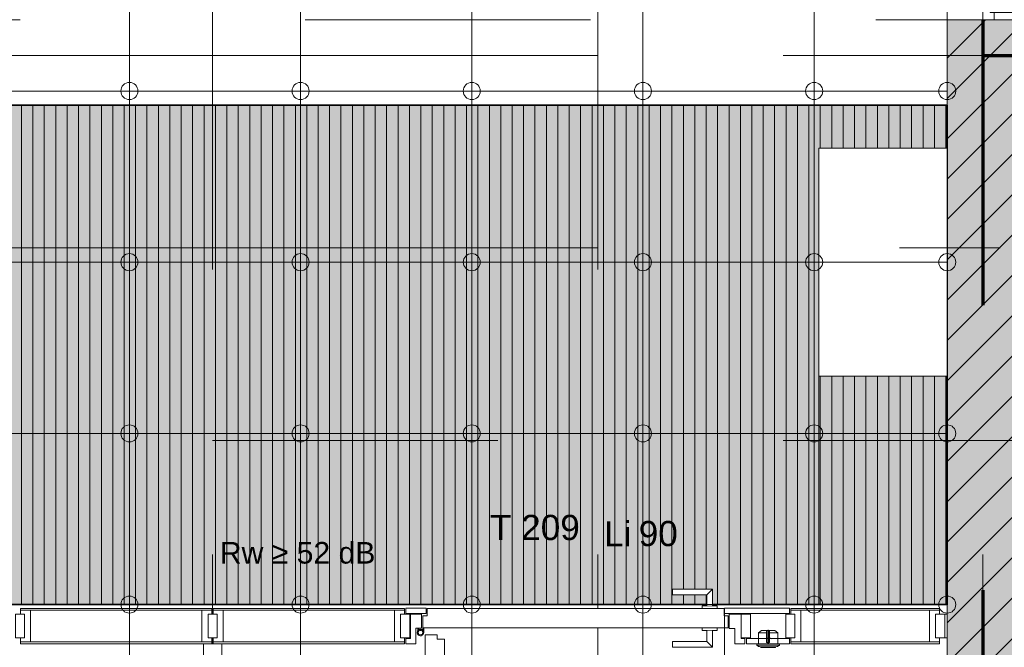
# Model space of a CAD drawing. Header units: metres. Extents: x -45 to 152, y -127 to 99.
# Tile 130 of 256: x -26.33 to -22.88, y -18.27 to -16.07. Entities that reach past the tile are written whole.
import ezdxf
from ezdxf.enums import TextEntityAlignment as Align

# ---------------------------------------------------------------- set-up
doc = ezdxf.new("R2010")
doc.units = ezdxf.units.M
for name, pattern in [('Achsen 01', [5.291531, 3.175, -1.058062, 0.352704, -0.705764]), ('gestrichelt - 01', [2, 1, -1]), ('ISO-07 Punktiert', [0.889, 0.127, -0.762]), ('Raster 01', [2, 1, -1]), ('VW-01 Strichlinie kurz', [2, 1, -1])]:
    doc.linetypes.add(name, pattern=pattern)
for name, color, linetype, lineweight, true_color in [('013_Beton und Stahlbetonarbeiten-000 Sichtbeton-341 tragende In', 5, 'Continuous', 5, 0x0000ff), ('031_Metallbauarbeiten-350 Lamellendecke DS', 7, 'Continuous', 35, 0x666666), ('ACTES-Einrichtung Aufsicht.', 7, 'Continuous', 9, 0xa6a6a6), ('AV1-Achsen', 1, 'Achsen 01', 18, 0xff0000), ('AV1-Raster', 7, 'Raster 01', 9, 0xa6a6a6), ('AV1-Stempel-Türnummern', 7, 'Continuous', 100, 0x02abea)]:
    doc.layers.add(name, color=color, linetype=linetype, lineweight=lineweight, true_color=true_color)
for name, color, linetype, lineweight in [('013_Beton und Stahlbetonarbeiten-000 Unterzüge', 7, 'ISO-07 Punktiert', 13), ('013_Beton und Stahlbetonarbeiten-340 Innenwände', 7, 'Continuous', 18), ('027_Tischlerarbeiten-340 Innentüren', 7, 'Continuous', 9), ('031_Metallbauarbeiten-340 Innentüren _ Elemente', 7, 'Continuous', 9), ('036_Bodenbelagarbeiten-350 Doppelbodenelement', 7, 'Continuous', 9), ('039_Trockenbauarbeiten-alllg.', 7, 'Continuous', 9), ('_1.35m (3D)', 7, 'Continuous', 9), ('_GRU (2D)', 7, 'Continuous', 9), ('_OG 2 (2D)', 7, 'Continuous', 9), ('_OG 2 - DS (2D)', 7, 'Continuous', 9), ('AV1-Akustikvorgaben-Trennwände', 7, 'Continuous', 5), ('AV1-Brandschutzkonzept-Brandschutzkonzept', 7, 'Continuous', 5), ('AV1-Schnitt Achsen', 7, 'Achsen 01', 18), ('Keine', 7, 'Continuous', 9)]:
    doc.layers.add(name, color=color, linetype=linetype, lineweight=lineweight)
doc.styles.add('Arial', font='arial.ttf')

# ---------------------------------------------------------------- blocks, each defined once
blk = doc.blocks.new('Group-2')
at = {"layer": 'AV1-Raster'}
for p, q in [((-25.65, -22.95), (-25.65, 1.35)), ((-24.3, -22.95), (-24.3, 1.35)), ((-22.95, -22.95), (-22.95, 1.35)), ((1.35, -16.2), (-40.5, -16.2)), ((1.35, -17.55), (-40.5, -17.55))]:
    blk.add_line(p, q, dxfattribs=at)
blk = doc.blocks.new('1.35m (3D)')
at = {"layer": 'AV1-Raster', "color": 7}
blk.add_blockref('Group-2', (0, 0), dxfattribs=at)
blk = doc.blocks.new('OG 2 - DS (2D)')
at = {"layer": '031_Metallbauarbeiten-350 Lamellendecke DS', "linetype": 'Continuous', "lineweight": 0, "transparency": 33554508}
for color in [254, 190]:
    blk.add_hatch(color=color, dxfattribs=at).paths.add_polyline_path([(-39.025, -16.375), (-23.075, -16.375), (-23.075, -18.125), (-39.025, -18.125)])
at = {"layer": '031_Metallbauarbeiten-350 Lamellendecke DS', "linetype": 'Continuous', "lineweight": 9, "transparency": 33554508}
h = blk.add_hatch(dxfattribs=at)
h.set_pattern_fill('Lamellendecke', color=252, style=0, pattern_type=2)
h.set_pattern_definition([(90, (0, 0), (0.04, 0), [])])
h.paths.add_polyline_path([(-39.025, -16.375), (-23.075, -16.375), (-23.075, -18.125), (-39.025, -18.125)])
at = {"layer": '031_Metallbauarbeiten-350 Lamellendecke DS', "flags": 128}
blk.add_lwpolyline([(-39.025, -16.375), (-23.075, -16.375), (-23.075, -18.125), (-39.025, -18.125)], close=True, dxfattribs=at)
at = {"layer": '031_Metallbauarbeiten-350 Lamellendecke DS', "color": 251, "linetype": 'Continuous', "lineweight": 35, "transparency": 33554687, "flags": 128}
blk.add_lwpolyline([(-39.025, -16.375), (-23.075, -16.375), (-23.075, -18.125), (-39.025, -18.125)], close=True, dxfattribs=at)
blk = doc.blocks.new('Group-101')
at = {"layer": 'ACTES-Einrichtung Aufsicht.'}
blk.add_line((-23.075, -18.125), (-23.525, -18.125), dxfattribs=at)
at = {"color": 255, "transparency": 33554559}
blk.add_wipeout([(-23.525, -16.525), (-23.075, -16.525), (-23.075, -17.325), (-23.525, -17.325)], dxfattribs=at).dxf.layer = 'ACTES-Einrichtung Aufsicht.'
at = {"layer": 'ACTES-Einrichtung Aufsicht.'}
for p, q in [((-23.525, -17.325), (-23.525, -16.525)), ((-23.075, -16.525), (-23.075, -17.325)), ((-23.525, -18.125), (-23.525, -17.325)), ((-23.525, -17.325), (-23.075, -17.325)), ((-23.075, -17.325), (-23.075, -18.125))]:
    blk.add_line(p, q, dxfattribs=at)
at = {"layer": 'ACTES-Einrichtung Aufsicht.', "flags": 128}
blk.add_lwpolyline([(-23.525, -16.525), (-23.075, -16.525), (-23.075, -17.325), (-23.525, -17.325)], close=True, dxfattribs=at)
blk = doc.blocks.new('Türnummer 2 - Innentür')
at = {"layer": '031_Metallbauarbeiten-340 Innentüren _ Elemente', "char_height": 0.08826, "attachment_point": 8, "line_spacing_factor": 0.965511, "style": 'Arial'}
for s, insert in [('Li', (0, -0.0671)), ('90', (0.1423, -0.0671))]:
    blk.add_mtext(s, dxfattribs=dict(at, insert=insert))
at = {"layer": '031_Metallbauarbeiten-340 Innentüren _ Elemente', "style": 'Arial'}
blk.add_attdef('Türnummer', text='', height=0.0883, dxfattribs=at).set_placement((-0.2903, -0.071), align=Align.BOTTOM_CENTER)
at = {"layer": '031_Metallbauarbeiten-340 Innentüren _ Elemente', "color": 7, "transparency": 33554687, "style": 'Arial'}
blk.add_attdef('Schallschutzklasse', text='', height=0.0883, dxfattribs=at).set_placement((-0.1763, -0.2296), align=Align.BOTTOM_CENTER)
at = {"layer": 'Keine', "color": 0, "flags": 1}
for tag, p in [('Lichte_Breite', (-0.4481, -0.3885)), ('Panikfunktion', (-0.4481, -0.5473)), ('AT-Nr.', (-0.4481, -0.7062))]:
    blk.add_attdef(tag, p, '', height=0.0883, dxfattribs=at)
blk = doc.blocks.new('Group-666')
at = {"layer": '027_Tischlerarbeiten-340 Innentüren', "color": 7, "lineweight": 13}
for p, q in [((-24.9305, -18.2118), (-24.9323, -18.2208)), ((-24.9271, -18.2125), (-24.9273, -18.2135)), ((-24.9135, -18.2148), (-24.9159, -18.2174)), ((-24.9135, -18.2085), (-24.91, -18.2085)), ((-24.9135, -18.2118), (-24.91, -18.2118)), ((-24.91, -18.223), (-24.91, -18.2065))]:
    blk.add_line(p, q, dxfattribs=at)
at = {"color": 255, "lineweight": 13}
blk.add_wipeout([(-24.91, -18.223), (-24.9125, -18.2301), (-24.919, -18.234), (-24.9265, -18.233), (-24.9316, -18.2274), (-24.9321, -18.2199), (-24.9277, -18.2138), (-24.9204, -18.2118), (-24.9135, -18.2148), (-24.9213, -18.223)], dxfattribs=at).dxf.layer = '027_Tischlerarbeiten-340 Innentüren'
at = {"layer": '027_Tischlerarbeiten-340 Innentüren', "color": 7, "lineweight": 13}
blk.add_arc((-24.9213, -18.223), 0.0113, 46.4578, 360, dxfattribs=at)
at = {"color": 255, "lineweight": 13}
blk.add_wipeout([(-24.929, -18.223), (-24.9267, -18.2175), (-24.9213, -18.2153), (-24.9158, -18.2175), (-24.9135, -18.223), (-24.9158, -18.2285), (-24.9213, -18.2308), (-24.9267, -18.2285)], dxfattribs=at).dxf.layer = '027_Tischlerarbeiten-340 Innentüren'
at = {"layer": '027_Tischlerarbeiten-340 Innentüren', "color": 7, "lineweight": 13}
blk.add_circle((-24.9213, -18.223), 0.00775, dxfattribs=at)
at = {"color": 255, "lineweight": 13}
blk.add_wipeout([(-24.9305, -18.2117), (-24.9305, -18.2117), (-24.9305, -18.2117), (-24.9305, -18.2117), (-24.9305, -18.2118), (-24.9305, -18.2118), (-24.9305, -18.2118), (-24.9305, -18.2118), (-24.9305, -18.2118), (-24.931, -18.2117)], dxfattribs=at).dxf.layer = '027_Tischlerarbeiten-340 Innentüren'
at = {"layer": '027_Tischlerarbeiten-340 Innentüren', "color": 7, "lineweight": 13}
blk.add_arc((-24.931, -18.2117), 0.0005, 348.8556, 0, dxfattribs=at)
at = {"color": 255, "lineweight": 13}
blk.add_wipeout([(-24.927, -18.2117), (-24.927, -18.2118), (-24.927, -18.2119), (-24.927, -18.212), (-24.927, -18.2121), (-24.927, -18.2122), (-24.927, -18.2123), (-24.9271, -18.2124), (-24.9271, -18.2125), (-24.931, -18.2117)], dxfattribs=at).dxf.layer = '027_Tischlerarbeiten-340 Innentüren'
at = {"layer": '027_Tischlerarbeiten-340 Innentüren', "color": 7, "lineweight": 13}
for p, q in [((-24.9305, -18.2085), (-24.9305, -18.2117)), ((-24.927, -18.2117), (-24.927, -18.2085)), ((-24.9135, -18.223), (-24.9135, -18.2065))]:
    blk.add_line(p, q, dxfattribs=at)
blk.add_arc((-24.931, -18.2117), 0.004, 348.8556, 0, dxfattribs=at)
blk = doc.blocks.new('Group-667')
at = {"color": 255, "lineweight": 13}
blk.add_wipeout([(-23.8432, -18.2065), (-23.8425, -18.2058), (-23.8425, -18.1652), (-23.8432, -18.1645), (-23.8575, -18.1645), (-23.8575, -18.1392), (-23.8582, -18.1385), (-24.8978, -18.1385), (-24.8985, -18.1392), (-24.8985, -18.1645), (-24.9128, -18.1645), (-24.9135, -18.1652), (-24.9135, -18.2058), (-24.9128, -18.2065)], dxfattribs=at).dxf.layer = '027_Tischlerarbeiten-340 Innentüren'
at = {"layer": '027_Tischlerarbeiten-340 Innentüren', "color": 7, "lineweight": 13, "flags": 128}
blk.add_lwpolyline([(-23.8432, -18.2065), (-23.8425, -18.2058), (-23.8425, -18.1652), (-23.8432, -18.1645), (-23.8575, -18.1645), (-23.8575, -18.1392), (-23.8582, -18.1385), (-24.8978, -18.1385), (-24.8985, -18.1392), (-24.8985, -18.1645), (-24.9128, -18.1645), (-24.9135, -18.1652), (-24.9135, -18.2058), (-24.9128, -18.2065)], close=True, dxfattribs=at)
blk = doc.blocks.new('Group-668')
at = {"color": 255, "linetype": 'Continuous', "lineweight": 13}
for points in [[(-23.881, -18.1385), (-23.934, -18.1385), (-23.934, -18.129), (-23.881, -18.129)], [(-23.881, -18.2065), (-23.934, -18.2065), (-23.934, -18.216), (-23.881, -18.216)]]:
    blk.add_wipeout(points, dxfattribs=at).dxf.layer = '027_Tischlerarbeiten-340 Innentüren'
at = {"layer": '027_Tischlerarbeiten-340 Innentüren', "color": 8, "linetype": 'Continuous', "lineweight": 13, "flags": 128}
for points in [[(-23.881, -18.1385), (-23.934, -18.1385), (-23.934, -18.129), (-23.881, -18.129)], [(-23.881, -18.2065), (-23.934, -18.2065), (-23.934, -18.216), (-23.881, -18.216)]]:
    blk.add_lwpolyline(points, close=True, dxfattribs=at)
at = {"color": 255, "linetype": 'Continuous', "lineweight": 13}
for points in [[(-23.9175, -18.1286), (-23.9175, -18.0905), (-24.0375, -18.0905), (-24.0375, -18.0705), (-23.8975, -18.0705), (-23.8975, -18.1286)], [(-23.9175, -18.2165), (-23.9175, -18.2545), (-24.0375, -18.2545), (-24.0375, -18.2745), (-23.8975, -18.2745), (-23.8975, -18.2165)]]:
    blk.add_wipeout(points, dxfattribs=at).dxf.layer = '027_Tischlerarbeiten-340 Innentüren'
at = {"layer": '027_Tischlerarbeiten-340 Innentüren', "color": 8, "linetype": 'Continuous', "lineweight": 13}
for p, q in [((-23.8975, -18.0705), (-23.9175, -18.0905)), ((-23.8975, -18.2745), (-23.9175, -18.2545))]:
    blk.add_line(p, q, dxfattribs=at)
at = {"layer": '027_Tischlerarbeiten-340 Innentüren', "color": 8, "linetype": 'Continuous', "lineweight": 13, "flags": 128}
for points in [[(-23.9175, -18.1286), (-23.9175, -18.0905), (-24.0375, -18.0905), (-24.0375, -18.0705), (-23.8975, -18.0705), (-23.8975, -18.1286)], [(-23.9175, -18.2165), (-23.9175, -18.2545), (-24.0375, -18.2545), (-24.0375, -18.2745), (-23.8975, -18.2745), (-23.8975, -18.2165)]]:
    blk.add_lwpolyline(points, dxfattribs=at)
blk = doc.blocks.new('Group-669')
at = {"layer": '027_Tischlerarbeiten-340 Innentüren', "color": 8, "lineweight": 13}
for p, q in [((-23.7042, -18.2152), (-23.7017, -18.2152)), ((-23.737, -18.2242), (-23.708, -18.2242)), ((-23.698, -18.2242), (-23.669, -18.2242)), ((-23.743, -18.267), (-23.663, -18.267))]:
    blk.add_line(p, q, dxfattribs=at)
at = {"layer": '027_Tischlerarbeiten-340 Innentüren', "color": 8, "lineweight": 13, "flags": 128}
for points in [[(-23.737, -18.2622), (-23.737, -18.2242), (-23.7265, -18.216), (-23.6795, -18.216), (-23.669, -18.2242), (-23.669, -18.2622)], [(-23.7012, -18.2425), (-23.7012, -18.242), (-23.7048, -18.242), (-23.7048, -18.2425)]]:
    blk.add_lwpolyline(points, dxfattribs=at)
for points in [[(-23.7052, -18.2425), (-23.6955, -18.2425, -0.080609), (-23.6945, -18.2427), (-23.6923, -18.2434), (-23.6927, -18.2448), (-23.695, -18.2441, 0.080609), (-23.6955, -18.244), (-23.7052, -18.244)], [(-23.7423, -18.2685, -0.251782), (-23.743, -18.2672), (-23.743, -18.264, -0.414214), (-23.742, -18.263), (-23.664, -18.263, -0.414214), (-23.663, -18.264), (-23.663, -18.267), (-23.663, -18.2672, -0.251782), (-23.6637, -18.2685, -0.11612), (-23.676, -18.273), (-23.73, -18.273, -0.11612)], [(-23.677, -18.273), (-23.677, -18.2735, -0.414214), (-23.6785, -18.275, -0.040816), (-23.7275, -18.275, -0.414214), (-23.729, -18.2735), (-23.729, -18.273)]]:
    blk.add_lwpolyline(points, format="xyb", close=True, dxfattribs=at)
at = {"color": 255, "lineweight": 13}
blk.add_wipeout([(-23.6678, -18.263), (-23.6678, -18.2622), (-23.7383, -18.2622), (-23.7383, -18.263)], dxfattribs=at).dxf.layer = '027_Tischlerarbeiten-340 Innentüren'
at = {"layer": '027_Tischlerarbeiten-340 Innentüren', "color": 8, "lineweight": 13}
for p, q in [((-23.708, -18.257), (-23.708, -18.216)), ((-23.699, -18.258), (-23.707, -18.258)), ((-23.7005, -18.261), (-23.7055, -18.261)), ((-23.7055, -18.261), (-23.7055, -18.2622)), ((-23.7055, -18.2622), (-23.7005, -18.2622)), ((-23.7039, -18.2617), (-23.7045, -18.2627)), ((-23.7042, -18.2605), (-23.704, -18.2608)), ((-23.7042, -18.2605), (-23.704, -18.2605)), ((-23.704, -18.2605), (-23.7017, -18.2605)), ((-23.704, -18.2608), (-23.704, -18.2609)), ((-23.703, -18.2614), (-23.7039, -18.2617)), ((-23.7031, -18.2617), (-23.7032, -18.2615)), ((-23.7031, -18.2617), (-23.7032, -18.2622)), ((-23.7032, -18.2622), (-23.7032, -18.2626)), ((-23.7032, -18.2626), (-23.7032, -18.2629)), ((-23.7032, -18.2626), (-23.7028, -18.2626)), ((-23.7029, -18.2617), (-23.7031, -18.2617)), ((-23.7021, -18.2617), (-23.703, -18.2614)), ((-23.7029, -18.2617), (-23.7028, -18.2615)), ((-23.7028, -18.2626), (-23.7029, -18.2617)), ((-23.7028, -18.2629), (-23.7028, -18.2626)), ((-23.7015, -18.2627), (-23.7021, -18.2617)), ((-23.702, -18.2608), (-23.7017, -18.2605)), ((-23.702, -18.2608), (-23.702, -18.2609)), ((-23.702, -18.2608), (-23.702, -18.2608)), ((-23.7008, -18.262), (-23.7008, -18.262)), ((-23.7005, -18.2622), (-23.7005, -18.261))]:
    blk.add_line(p, q, dxfattribs=at)
at = {"layer": '027_Tischlerarbeiten-340 Innentüren', "color": 8, "lineweight": 13, "flags": 128}
for points in [[(-23.7017, -18.2605), (-23.7017, -18.2605), (-23.7017, -18.2605), (-23.7017, -18.2605), (-23.7017, -18.2605), (-23.7017, -18.2152), (-23.7017, -18.2152), (-23.702, -18.215), (-23.703, -18.215), (-23.704, -18.215), (-23.7042, -18.2152), (-23.7042, -18.2152), (-23.7042, -18.2605), (-23.7042, -18.2605), (-23.7042, -18.2605), (-23.7042, -18.2605), (-23.7042, -18.2605)], [(-23.704, -18.2608), (-23.704, -18.2608), (-23.704, -18.2608), (-23.704, -18.215), (-23.704, -18.215), (-23.704, -18.215), (-23.704, -18.215), (-23.704, -18.215)], [(-23.702, -18.2608), (-23.702, -18.2608), (-23.702, -18.2608), (-23.702, -18.215), (-23.702, -18.215), (-23.702, -18.215), (-23.702, -18.215), (-23.702, -18.215)], [(-23.6678, -18.263), (-23.6678, -18.2622), (-23.7383, -18.2622), (-23.7383, -18.263)]]:
    blk.add_lwpolyline(points, dxfattribs=at)
blk.add_lwpolyline([(-23.698, -18.216), (-23.698, -18.257, -0.414214), (-23.699, -18.258)], format="xyb", dxfattribs=at)
at = {"layer": '027_Tischlerarbeiten-340 Innentüren', "color": 8, "lineweight": 13}
for centre, radius, start, end in [((-23.707, -18.257), 0.001, 180, 270), ((-23.703, -18.2579), 0.005, 240, 267.6858), ((-23.7041, -18.2609), 0.000104, 270.002, 359.9995), ((-23.703, -18.2579), 0.005, 272.3143, 300), ((-23.7019, -18.2609), 0.000104, 180.0005, 270.0016)]:
    blk.add_arc(centre, radius, start, end, dxfattribs=at)
blk = doc.blocks.new('Group-670')
at = {"color": 255, "lineweight": 13}
blk.add_wipeout([(-24.9048, -19.301), (-24.9041, -19.3017), (-24.8635, -19.3017), (-24.8628, -19.301), (-24.8628, -19.2867), (-24.8375, -19.2867), (-24.8368, -19.286), (-24.8368, -18.2465), (-24.8375, -18.2458), (-24.8628, -18.2458), (-24.8628, -18.2315), (-24.8635, -18.2308), (-24.9041, -18.2308), (-24.9048, -18.2315)], dxfattribs=at).dxf.layer = '027_Tischlerarbeiten-340 Innentüren'
at = {"layer": '027_Tischlerarbeiten-340 Innentüren', "color": 7, "lineweight": 13, "flags": 128}
blk.add_lwpolyline([(-24.9048, -19.301), (-24.9041, -19.3017), (-24.8635, -19.3017), (-24.8628, -19.301), (-24.8628, -19.2867), (-24.8375, -19.2867), (-24.8368, -19.286), (-24.8368, -18.2465), (-24.8375, -18.2458), (-24.8628, -18.2458), (-24.8628, -18.2315), (-24.8635, -18.2308), (-24.9041, -18.2308), (-24.9048, -18.2315)], close=True, dxfattribs=at)
blk = doc.blocks.new('Group-672')
at = {"layer": '027_Tischlerarbeiten-340 Innentüren', "color": 7}
blk.add_blockref('Group-666', (0, 0), dxfattribs=at)
at = {"color": 255, "linetype": 'Continuous', "lineweight": 5, "transparency": 33554687}
for points in [[(-26.2879, -18.255), (-26.3229, -18.255), (-26.3229, -18.145), (-26.2879, -18.145)], [(-25.6523, -18.255), (-25.6873, -18.255), (-25.6873, -18.145), (-25.6523, -18.145)], [(-23.1373, -18.255), (-23.1373, -18.145), (-23.1023, -18.145), (-23.1023, -18.255)]]:
    blk.add_wipeout(points, dxfattribs=at).dxf.layer = '027_Tischlerarbeiten-340 Innentüren'
at = {"color": 255, "linetype": 'Continuous', "lineweight": 13, "transparency": 33554687}
blk.add_wipeout([(-23.797, -18.241), (-23.797, -18.159), (-23.765, -18.159), (-23.765, -18.241)], dxfattribs=at).dxf.layer = '027_Tischlerarbeiten-340 Innentüren'
at = {"layer": '027_Tischlerarbeiten-340 Innentüren', "color": 7, "linetype": 'Continuous', "lineweight": 5, "transparency": 33554687, "flags": 128}
for points in [[(-26.2879, -18.255), (-26.3229, -18.255), (-26.3229, -18.145), (-26.2879, -18.145)], [(-25.6523, -18.255), (-25.6873, -18.255), (-25.6873, -18.145), (-25.6523, -18.145)], [(-23.1373, -18.255), (-23.1373, -18.145), (-23.1023, -18.145), (-23.1023, -18.255)]]:
    blk.add_lwpolyline(points, close=True, dxfattribs=at)
at = {"layer": '027_Tischlerarbeiten-340 Innentüren', "color": 7, "linetype": 'Continuous', "lineweight": 13, "transparency": 33554687, "flags": 128}
blk.add_lwpolyline([(-23.797, -18.241), (-23.797, -18.159), (-23.765, -18.159), (-23.765, -18.241)], close=True, dxfattribs=at)
at = {"layer": '027_Tischlerarbeiten-340 Innentüren', "color": 7}
blk.add_blockref('Group-667', (0, 0), dxfattribs=at)
at = {"layer": '027_Tischlerarbeiten-340 Innentüren', "color": 8}
blk.add_blockref('Group-668', (0, 0), dxfattribs=at)
at = {"color": 255, "linetype": 'Continuous', "lineweight": 5, "transparency": 33554687}
for points in [[(-25.6129, -18.255), (-25.6479, -18.255), (-25.6479, -18.145), (-25.6129, -18.145)], [(-23.6227, -18.145), (-23.6227, -18.139), (-23.1023, -18.139), (-23.1023, -18.145)], [(-23.6227, -18.263), (-23.6227, -18.255), (-23.1023, -18.255), (-23.1023, -18.263)]]:
    blk.add_wipeout(points, dxfattribs=at).dxf.layer = '027_Tischlerarbeiten-340 Innentüren'
at = {"color": 255, "linetype": 'Continuous', "lineweight": 13, "transparency": 33554687}
for points in [[(-26.341, -18.241), (-26.341, -18.159), (-26.309, -18.159), (-26.309, -18.241)], [(-24.9177, -18.208), (-24.9177, -18.159), (-24.9567, -18.159), (-24.9567, -18.2435), (-24.9727, -18.2435), (-24.9727, -18.263), (-24.9377, -18.263), (-24.9377, -18.208)]]:
    blk.add_wipeout(points, dxfattribs=at).dxf.layer = '027_Tischlerarbeiten-340 Innentüren'
at = {"layer": '027_Tischlerarbeiten-340 Innentüren', "color": 7, "linetype": 'Continuous', "lineweight": 5, "transparency": 33554687, "flags": 128}
for points in [[(-25.6129, -18.255), (-25.6479, -18.255), (-25.6479, -18.145), (-25.6129, -18.145)], [(-23.6227, -18.145), (-23.6227, -18.139), (-23.1023, -18.139), (-23.1023, -18.145)], [(-23.6227, -18.263), (-23.6227, -18.255), (-23.1023, -18.255), (-23.1023, -18.263)]]:
    blk.add_lwpolyline(points, close=True, dxfattribs=at)
at = {"layer": '027_Tischlerarbeiten-340 Innentüren', "color": 7, "linetype": 'Continuous', "lineweight": 13, "transparency": 33554687, "flags": 128}
for points in [[(-26.341, -18.241), (-26.341, -18.159), (-26.309, -18.159), (-26.309, -18.241)], [(-24.9177, -18.208), (-24.9177, -18.159), (-24.9567, -18.159), (-24.9567, -18.2435), (-24.9727, -18.2435), (-24.9727, -18.263), (-24.9377, -18.263), (-24.9377, -18.208)]]:
    blk.add_lwpolyline(points, close=True, dxfattribs=at)
at = {"color": 255, "linetype": 'Continuous', "lineweight": 13, "transparency": 33554687}
for points in [[(-24.9727, -18.1565), (-24.9727, -18.1375), (-24.902, -18.1375), (-24.902, -18.1565)], [(-23.8553, -18.1565), (-23.8553, -18.1375), (-23.6275, -18.1375), (-23.6275, -18.1565)], [(-25.666, -18.241), (-25.666, -18.159), (-25.634, -18.159), (-25.634, -18.241)], [(-23.116, -18.241), (-23.116, -18.159), (-23.084, -18.159), (-23.084, -18.241)], [(-23.7785, -18.263), (-23.7785, -18.244), (-23.6275, -18.244), (-23.6275, -18.263)]]:
    blk.add_wipeout(points, dxfattribs=at).dxf.layer = '027_Tischlerarbeiten-340 Innentüren'
at = {"layer": '027_Tischlerarbeiten-340 Innentüren', "color": 7, "linetype": 'Continuous', "lineweight": 13, "transparency": 33554687, "flags": 128}
for points in [[(-24.9727, -18.1565), (-24.9727, -18.1375), (-24.902, -18.1375), (-24.902, -18.1565)], [(-23.8553, -18.1565), (-23.8553, -18.1375), (-23.6275, -18.1375), (-23.6275, -18.1565)], [(-25.666, -18.241), (-25.666, -18.159), (-25.634, -18.159), (-25.634, -18.241)], [(-23.116, -18.241), (-23.116, -18.159), (-23.084, -18.159), (-23.084, -18.241)], [(-23.7785, -18.263), (-23.7785, -18.244), (-23.6275, -18.244), (-23.6275, -18.263)]]:
    blk.add_lwpolyline(points, close=True, dxfattribs=at)
at = {"layer": '027_Tischlerarbeiten-340 Innentüren', "color": 7}
blk.add_blockref('Group-669', (0, 0), dxfattribs=at)
at = {"color": 255, "linetype": 'Continuous', "lineweight": 5, "transparency": 33554687}
for points in [[(-25.6525, -18.145), (-26.3229, -18.145), (-26.3229, -18.139), (-25.6525, -18.139)], [(-24.9773, -18.255), (-25.0123, -18.255), (-25.0123, -18.145), (-24.9773, -18.145)], [(-23.5877, -18.255), (-23.6227, -18.255), (-23.6227, -18.145), (-23.5877, -18.145)], [(-25.6525, -18.263), (-26.3229, -18.263), (-26.3229, -18.255), (-25.6525, -18.255)]]:
    blk.add_wipeout(points, dxfattribs=at).dxf.layer = '027_Tischlerarbeiten-340 Innentüren'
at = {"color": 255, "linetype": 'Continuous', "lineweight": 13, "transparency": 33554687}
for points in [[(-23.819, -18.2085), (-23.819, -18.263), (-23.784, -18.263), (-23.784, -18.244), (-23.7975, -18.244), (-23.7975, -18.159), (-23.839, -18.159), (-23.839, -18.2085)], [(-23.084, -18.241), (-23.084, -18.159), (-23.075, -18.159), (-23.075, -18.241)]]:
    blk.add_wipeout(points, dxfattribs=at).dxf.layer = '027_Tischlerarbeiten-340 Innentüren'
at = {"layer": '027_Tischlerarbeiten-340 Innentüren', "color": 8, "linetype": 'gestrichelt - 01', "lineweight": 13, "transparency": 33554687}
blk.add_line((-23.8553, -18.1375), (-23.8553, -19.3017), dxfattribs=at)
at = {"layer": '027_Tischlerarbeiten-340 Innentüren', "color": 7, "linetype": 'Continuous', "lineweight": 5, "transparency": 33554687, "flags": 128}
for points in [[(-25.6525, -18.145), (-26.3229, -18.145), (-26.3229, -18.139), (-25.6525, -18.139)], [(-24.9773, -18.255), (-25.0123, -18.255), (-25.0123, -18.145), (-24.9773, -18.145)], [(-23.5877, -18.255), (-23.6227, -18.255), (-23.6227, -18.145), (-23.5877, -18.145)], [(-25.6525, -18.263), (-26.3229, -18.263), (-26.3229, -18.255), (-25.6525, -18.255)]]:
    blk.add_lwpolyline(points, close=True, dxfattribs=at)
at = {"layer": '027_Tischlerarbeiten-340 Innentüren', "color": 7, "linetype": 'Continuous', "lineweight": 13, "transparency": 33554687, "flags": 128}
for points in [[(-23.819, -18.2085), (-23.819, -18.263), (-23.784, -18.263), (-23.784, -18.244), (-23.7975, -18.244), (-23.7975, -18.159), (-23.839, -18.159), (-23.839, -18.2085)], [(-23.084, -18.241), (-23.084, -18.159), (-23.075, -18.159), (-23.075, -18.241)]]:
    blk.add_lwpolyline(points, close=True, dxfattribs=at)
at = {"layer": '027_Tischlerarbeiten-340 Innentüren', "color": 8, "linetype": 'gestrichelt - 01', "lineweight": 13, "transparency": 33554687}
blk.add_arc((-24.9213, -18.223), 1.0782, 273.1061, 0.9817, dxfattribs=at)
at = {"layer": '027_Tischlerarbeiten-340 Innentüren', "color": 7}
blk.add_blockref('Group-670', (0, 0), dxfattribs=at)
at = {"color": 255, "linetype": 'Continuous', "lineweight": 13, "transparency": 33554687}
blk.add_wipeout([(-24.991, -18.241), (-24.991, -18.159), (-24.959, -18.159), (-24.959, -18.241)], dxfattribs=at).dxf.layer = '027_Tischlerarbeiten-340 Innentüren'
at = {"color": 255, "linetype": 'Continuous', "lineweight": 5, "transparency": 33554687}
blk.add_wipeout([(-23.609, -18.2411), (-23.641, -18.2411), (-23.641, -18.1591), (-23.609, -18.1591)], dxfattribs=at).dxf.layer = '027_Tischlerarbeiten-340 Innentüren'
at = {"layer": '027_Tischlerarbeiten-340 Innentüren', "color": 7, "linetype": 'Continuous', "lineweight": 13, "transparency": 33554687, "flags": 128}
blk.add_lwpolyline([(-24.991, -18.241), (-24.991, -18.159), (-24.959, -18.159), (-24.959, -18.241)], close=True, dxfattribs=at)
at = {"layer": '027_Tischlerarbeiten-340 Innentüren', "color": 7, "linetype": 'Continuous', "lineweight": 5, "transparency": 33554687, "flags": 128}
blk.add_lwpolyline([(-23.609, -18.2411), (-23.641, -18.2411), (-23.641, -18.1591), (-23.609, -18.1591)], close=True, dxfattribs=at)
at = {"color": 255, "linetype": 'Continuous', "lineweight": 5, "transparency": 33554687}
for points in [[(-24.9775, -18.145), (-25.6479, -18.145), (-25.6479, -18.139), (-24.9775, -18.139)], [(-24.9775, -18.263), (-25.6479, -18.263), (-25.6479, -18.255), (-24.9775, -18.255)]]:
    blk.add_wipeout(points, dxfattribs=at).dxf.layer = '027_Tischlerarbeiten-340 Innentüren'
at = {"layer": '027_Tischlerarbeiten-340 Innentüren', "color": 7, "linetype": 'Continuous', "lineweight": 5, "transparency": 33554687, "flags": 128}
for points in [[(-24.9775, -18.145), (-25.6479, -18.145), (-25.6479, -18.139), (-24.9775, -18.139)], [(-24.9775, -18.263), (-25.6479, -18.263), (-25.6479, -18.255), (-24.9775, -18.255)]]:
    blk.add_lwpolyline(points, close=True, dxfattribs=at)
at = {"color": 255, "linetype": 'Continuous', "lineweight": 5, "transparency": 33554687}
blk.add_wipeout([(-25.618, -18.313), (-25.682, -18.313), (-25.682, -18.263), (-25.618, -18.263)], dxfattribs=at).dxf.layer = '027_Tischlerarbeiten-340 Innentüren'
at = {"layer": '027_Tischlerarbeiten-340 Innentüren', "color": 7, "linetype": 'Continuous', "lineweight": 5, "transparency": 33554687, "flags": 128}
blk.add_lwpolyline([(-25.618, -18.313), (-25.682, -18.313), (-25.682, -18.263), (-25.618, -18.263)], close=True, dxfattribs=at)
blk = doc.blocks.new('Group-673')
at = {"layer": '031_Metallbauarbeiten-340 Innentüren _ Elemente', "color": 253, "linetype": 'gestrichelt - 01', "lineweight": 9, "flags": 128}
for points in [[(-21.7625, -13.7325), (-21.7825, -13.7325), (-21.7825, -13.695), (-21.9025, -13.695), (-21.9025, -13.675), (-21.7625, -13.675)], [(-21.8, -13.74), (-21.8, -13.7325), (-21.745, -13.7325), (-21.745, -13.74)], [(-21.725, -13.765), (-21.71, -13.765), (-21.71, -13.79), (-22.825, -13.79), (-22.825, -13.74), (-21.725, -13.74)], [(-21.7625, -13.7975), (-21.7825, -13.7975), (-21.7825, -13.835), (-21.9025, -13.835), (-21.9025, -13.855), (-21.7625, -13.855)], [(-21.8, -13.7975), (-21.8, -13.79), (-21.745, -13.79), (-21.745, -13.7975)], [(-21.725, -15.935), (-21.71, -15.935), (-21.71, -15.96), (-22.825, -15.96), (-22.825, -15.91), (-21.725, -15.91)]]:
    blk.add_lwpolyline(points, close=True, dxfattribs=at)
at = {"layer": '031_Metallbauarbeiten-340 Innentüren _ Elemente', "color": 253, "linetype": 'gestrichelt - 01', "lineweight": 9}
for centre, start, end in [((-22.825, -13.74), 270, 357.4324), ((-22.825, -15.96), 2.6026, 90)]:
    blk.add_arc(centre, 1.115, start, end, dxfattribs=at)
at = {"color": 255}
for points in [[(-22.91, -13.625), (-22.84, -13.625), (-22.84, -13.65), (-22.91, -13.65)], [(-22.91, -16.05), (-22.84, -16.05), (-22.84, -16.075), (-22.91, -16.075)]]:
    blk.add_wipeout(points, dxfattribs=at).dxf.layer = '031_Metallbauarbeiten-340 Innentüren _ Elemente'
at = {"layer": '031_Metallbauarbeiten-340 Innentüren _ Elemente', "flags": 128}
for points in [[(-22.91, -13.625), (-22.84, -13.625), (-22.84, -13.65), (-22.91, -13.65)], [(-22.91, -16.05), (-22.84, -16.05), (-22.84, -16.075), (-22.91, -16.075)]]:
    blk.add_lwpolyline(points, close=True, dxfattribs=at)
at = {"color": 255}
for points in [[(-22.875, -13.84), (-22.825, -13.84), (-22.825, -14.755), (-22.875, -14.755)], [(-22.875, -14.945), (-22.825, -14.945), (-22.825, -15.86), (-22.875, -15.86)]]:
    blk.add_wipeout(points, dxfattribs=at).dxf.layer = '031_Metallbauarbeiten-340 Innentüren _ Elemente'
at = {"layer": '031_Metallbauarbeiten-340 Innentüren _ Elemente', "color": 253, "flags": 128}
for points in [[(-22.875, -13.84), (-22.825, -13.84), (-22.825, -14.755), (-22.875, -14.755)], [(-22.875, -14.945), (-22.825, -14.945), (-22.825, -15.86), (-22.875, -15.86)]]:
    blk.add_lwpolyline(points, close=True, dxfattribs=at)
at = {"color": 255}
for points in [[(-22.825, -13.74), (-22.875, -13.74), (-22.875, -13.865), (-22.86, -13.865), (-22.86, -13.84), (-22.84, -13.84), (-22.84, -13.865), (-22.825, -13.865)], [(-22.8825, -14.8025), (-22.8825, -14.7825), (-22.92, -14.7825), (-22.92, -14.6625), (-22.94, -14.6625), (-22.94, -14.8025)], [(-22.8175, -14.8025), (-22.8175, -14.7825), (-22.78, -14.7825), (-22.78, -14.6625), (-22.76, -14.6625), (-22.76, -14.8025)], [(-22.825, -15.96), (-22.875, -15.96), (-22.875, -15.835), (-22.86, -15.835), (-22.86, -15.86), (-22.84, -15.86), (-22.84, -15.835), (-22.825, -15.835)]]:
    blk.add_wipeout(points, dxfattribs=at).dxf.layer = '031_Metallbauarbeiten-340 Innentüren _ Elemente'
at = {"layer": '031_Metallbauarbeiten-340 Innentüren _ Elemente', "flags": 128}
for points in [[(-22.825, -13.74), (-22.875, -13.74), (-22.875, -13.865), (-22.86, -13.865), (-22.86, -13.84), (-22.84, -13.84), (-22.84, -13.865), (-22.825, -13.865)], [(-22.8825, -14.8025), (-22.8825, -14.7825), (-22.92, -14.7825), (-22.92, -14.6625), (-22.94, -14.6625), (-22.94, -14.8025)], [(-22.8175, -14.8025), (-22.8175, -14.7825), (-22.78, -14.7825), (-22.78, -14.6625), (-22.76, -14.6625), (-22.76, -14.8025)], [(-22.825, -15.96), (-22.875, -15.96), (-22.875, -15.835), (-22.86, -15.835), (-22.86, -15.86), (-22.84, -15.86), (-22.84, -15.835), (-22.825, -15.835)]]:
    blk.add_lwpolyline(points, close=True, dxfattribs=at)
at = {"color": 255}
for points in [[(-22.885, -13.735), (-22.825, -13.735), (-22.825, -13.65), (-22.925, -13.65), (-22.925, -13.75), (-22.885, -13.75)], [(-22.8825, -14.765), (-22.875, -14.765), (-22.875, -14.82), (-22.8825, -14.82)], [(-22.825, -14.765), (-22.8175, -14.765), (-22.8175, -14.82), (-22.825, -14.82)], [(-22.86, -14.945), (-22.84, -14.945), (-22.84, -15.86), (-22.86, -15.86)], [(-22.885, -15.965), (-22.825, -15.965), (-22.825, -16.05), (-22.925, -16.05), (-22.925, -15.95), (-22.885, -15.95)]]:
    blk.add_wipeout(points, dxfattribs=at).dxf.layer = '031_Metallbauarbeiten-340 Innentüren _ Elemente'
at = {"layer": '031_Metallbauarbeiten-340 Innentüren _ Elemente', "flags": 128}
for points in [[(-22.885, -13.735), (-22.825, -13.735), (-22.825, -13.65), (-22.925, -13.65), (-22.925, -13.75), (-22.885, -13.75)], [(-22.8825, -14.765), (-22.875, -14.765), (-22.875, -14.82), (-22.8825, -14.82)], [(-22.825, -14.765), (-22.8175, -14.765), (-22.8175, -14.82), (-22.825, -14.82)], [(-22.86, -14.945), (-22.84, -14.945), (-22.84, -15.86), (-22.86, -15.86)], [(-22.885, -15.965), (-22.825, -15.965), (-22.825, -16.05), (-22.925, -16.05), (-22.925, -15.95), (-22.885, -15.95)]]:
    blk.add_lwpolyline(points, close=True, dxfattribs=at)
at = {"color": 255}
blk.add_wipeout([(-22.825, -14.84), (-22.825, -14.73), (-22.84, -14.73), (-22.84, -14.755), (-22.86, -14.755), (-22.86, -14.73), (-22.875, -14.73), (-22.875, -14.855), (-22.85, -14.855), (-22.85, -14.84)], dxfattribs=at).dxf.layer = '031_Metallbauarbeiten-340 Innentüren _ Elemente'
at = {"layer": '031_Metallbauarbeiten-340 Innentüren _ Elemente', "flags": 128}
blk.add_lwpolyline([(-22.825, -14.84), (-22.825, -14.73), (-22.84, -14.73), (-22.84, -14.755), (-22.86, -14.755), (-22.86, -14.73), (-22.875, -14.73), (-22.875, -14.855), (-22.85, -14.855), (-22.85, -14.84)], close=True, dxfattribs=at)
at = {"color": 255}
for points in [[(-22.86, -13.84), (-22.84, -13.84), (-22.84, -14.755), (-22.86, -14.755)], [(-22.875, -14.86), (-22.875, -14.97), (-22.86, -14.97), (-22.86, -14.945), (-22.84, -14.945), (-22.84, -14.97), (-22.825, -14.97), (-22.825, -14.845), (-22.85, -14.845), (-22.85, -14.86)]]:
    blk.add_wipeout(points, dxfattribs=at).dxf.layer = '031_Metallbauarbeiten-340 Innentüren _ Elemente'
at = {"layer": '031_Metallbauarbeiten-340 Innentüren _ Elemente', "flags": 128}
for points in [[(-22.86, -13.84), (-22.84, -13.84), (-22.84, -14.755), (-22.86, -14.755)], [(-22.875, -14.86), (-22.875, -14.97), (-22.86, -14.97), (-22.86, -14.945), (-22.84, -14.945), (-22.84, -14.97), (-22.825, -14.97), (-22.825, -14.845), (-22.85, -14.845), (-22.85, -14.86)]]:
    blk.add_lwpolyline(points, close=True, dxfattribs=at)
blk = doc.blocks.new('OG 2 (2D)')
at = {"layer": '013_Beton und Stahlbetonarbeiten-000 Unterzüge', "linetype": 'VW-01 Strichlinie kurz', "flags": 128}
blk.add_lwpolyline([(-23.075, -16.075), (-23.075, -13.625), (-22.825, -13.625), (-22.825, -16.075)], close=True, dxfattribs=at)
at = {"layer": '039_Trockenbauarbeiten-alllg.', "linetype": 'ISO-07 Punktiert'}
blk.add_line((-22.95, -13.625), (-22.95, -16.075), dxfattribs=at)
at = {"layer": 'AV1-Brandschutzkonzept-Brandschutzkonzept', "color": 40, "linetype": 'gestrichelt - 01', "lineweight": 70, "true_color": 0xffc000, "transparency": 33554687}
for p, q in [((-22.95, -16.075), (-22.95, -18.5)), ((-22.95, -16.2), (-22.25, -16.2))]:
    blk.add_line(p, q, dxfattribs=at)
at = {"layer": 'ACTES-Einrichtung Aufsicht.'}
blk.add_blockref('Group-101', (0, 0), dxfattribs=at)
at = {"layer": '013_Beton und Stahlbetonarbeiten-340 Innenwände', "linetype": 'Continuous', "lineweight": 0, "true_color": 0xc0c0c0}
blk.add_hatch(color=9, dxfattribs=at).paths.add_polyline_path([(-22.15, -16.075), (-23.075, -16.075), (-23.075, -21.475), (-22.825, -21.475), (-22.825, -18.625), (-17.875, -18.625), (-17.875, -16.075), (-19.15, -16.075), (-19.15, -16.325), (-18.125, -16.325), (-18.125, -18.375), (-22.825, -18.375), (-22.825, -16.325), (-22.15, -16.325)])
at = {"layer": '013_Beton und Stahlbetonarbeiten-340 Innenwände', "linetype": 'Continuous', "lineweight": 13}
h = blk.add_hatch(dxfattribs=at)
h.set_pattern_fill('Stahlbeton-1', color=251, style=0, pattern_type=2)
h.set_pattern_definition([(45, (0, 0), (0.07071068, -0.07071068), [0.025, -0.025])])
h.paths.add_polyline_path([(-22.15, -16.075), (-23.075, -16.075), (-23.075, -21.475), (-22.825, -21.475), (-22.825, -18.625), (-17.875, -18.625), (-17.875, -16.075), (-19.15, -16.075), (-19.15, -16.325), (-18.125, -16.325), (-18.125, -18.375), (-22.825, -18.375), (-22.825, -16.325), (-22.15, -16.325)])
h = blk.add_hatch(dxfattribs=at)
h.set_pattern_fill('Stahlbeton', color=251, style=0, pattern_type=2)
h.set_pattern_definition([(-135, (0.03106, -0.03313), (0.07071068, -0.07071068), [])])
h.paths.add_polyline_path([(-22.15, -16.075), (-23.075, -16.075), (-23.075, -21.475), (-22.825, -21.475), (-22.825, -18.625), (-17.875, -18.625), (-17.875, -16.075), (-19.15, -16.075), (-19.15, -16.325), (-18.125, -16.325), (-18.125, -18.375), (-22.825, -18.375), (-22.825, -16.325), (-22.15, -16.325)])
at = {"layer": '013_Beton und Stahlbetonarbeiten-000 Sichtbeton-341 tragende In', "color": 30}
for points in [[(-23.075, -16.075), (-23.025, -16.125), (-23.075, -21.475), (-23.025, -21.475)], [(-23.075, -16.075), (-22.825, -16.075), (-23.025, -16.125), (-22.825, -16.125)]]:
    blk.add_solid(points, dxfattribs=at)
at = {"layer": '013_Beton und Stahlbetonarbeiten-000 Unterzüge', "linetype": 'VW-01 Strichlinie kurz', "flags": 128}
blk.add_lwpolyline([(-39.025, -16.375), (-39.025, -16.075), (-23.075, -16.075), (-23.075, -16.375)], close=True, dxfattribs=at)
at = {"layer": '013_Beton und Stahlbetonarbeiten-340 Innenwände', "flags": 128}
blk.add_lwpolyline([(-22.15, -16.075), (-23.075, -16.075), (-23.075, -21.475), (-22.825, -21.475), (-22.825, -18.625), (-17.875, -18.625), (-17.875, -16.075), (-19.15, -16.075), (-19.15, -16.325), (-18.125, -16.325), (-18.125, -18.375), (-22.825, -18.375), (-22.825, -16.325), (-22.15, -16.325)], close=True, dxfattribs=at)
at = {"layer": '036_Bodenbelagarbeiten-350 Doppelbodenelement', "color": 230, "linetype": 'Continuous', "flags": 128}
for points in [[(-26.5416, -15.725), (-25.9416, -15.725), (-25.9416, -16.325), (-26.5416, -16.325)], [(-25.9416, -15.725), (-25.3416, -15.725), (-25.3416, -16.325), (-25.9416, -16.325)], [(-25.3416, -15.725), (-24.7416, -15.725), (-24.7416, -16.325), (-25.3416, -16.325)], [(-24.7416, -15.725), (-24.1416, -15.725), (-24.1416, -16.325), (-24.7416, -16.325)], [(-24.1416, -15.725), (-23.5416, -15.725), (-23.5416, -16.325), (-24.1416, -16.325)], [(-23.5416, -15.725), (-23.075, -15.725), (-23.075, -16.325), (-23.5416, -16.325)], [(-26.5416, -16.325), (-25.9416, -16.325), (-25.9416, -16.925), (-26.5416, -16.925)], [(-25.9416, -16.325), (-25.3416, -16.325), (-25.3416, -16.925), (-25.9416, -16.925)], [(-25.3416, -16.325), (-24.7416, -16.325), (-24.7416, -16.925), (-25.3416, -16.925)], [(-24.7416, -16.325), (-24.1416, -16.325), (-24.1416, -16.925), (-24.7416, -16.925)], [(-24.1416, -16.325), (-23.5416, -16.325), (-23.5416, -16.925), (-24.1416, -16.925)], [(-23.5416, -16.325), (-23.075, -16.325), (-23.075, -16.925), (-23.5416, -16.925)], [(-26.5416, -16.925), (-25.9416, -16.925), (-25.9416, -17.525), (-26.5416, -17.525)], [(-25.9416, -16.925), (-25.3416, -16.925), (-25.3416, -17.525), (-25.9416, -17.525)], [(-25.3416, -16.925), (-24.7416, -16.925), (-24.7416, -17.525), (-25.3416, -17.525)], [(-24.7416, -16.925), (-24.1416, -16.925), (-24.1416, -17.525), (-24.7416, -17.525)], [(-24.1416, -16.925), (-23.5416, -16.925), (-23.5416, -17.525), (-24.1416, -17.525)], [(-23.5416, -16.925), (-23.075, -16.925), (-23.075, -17.525), (-23.5416, -17.525)]]:
    blk.add_lwpolyline(points, close=True, dxfattribs=at)
at = {"layer": '036_Bodenbelagarbeiten-350 Doppelbodenelement', "color": 230, "lineweight": 18}
for centre in [(-25.9416, -16.325), (-25.3416, -16.325), (-24.7416, -16.325), (-24.1416, -16.325), (-23.5416, -16.325), (-23.075, -16.325), (-25.9416, -16.925), (-25.3416, -16.925), (-24.7416, -16.925), (-24.1416, -16.925), (-23.5416, -16.925), (-23.075, -16.925), (-25.9416, -17.525), (-25.3416, -17.525), (-24.7416, -17.525), (-24.1416, -17.525), (-23.5416, -17.525), (-23.075, -17.525)]:
    blk.add_circle(centre, 0.03, dxfattribs=at)
at = {"layer": 'AV1-Akustikvorgaben-Trennwände', "color": 7}
blk.add_solid([(-25.6262, -18.0049), (-25.0778, -18.0049), (-25.6262, -17.8831), (-25.0778, -17.8831)], dxfattribs=at)
blk.add_solid([(-25.6262, -18.0049), (-25.0778, -18.0049), (-25.6262, -17.8831), (-25.0778, -17.8831)], dxfattribs=at)
at = {"layer": 'AV1-Stempel-Türnummern', "color": 7}
ref = blk.add_blockref('Türnummer 2 - Innentür', (-24.2301, -17.8543), dxfattribs=at)
ref.add_attrib('Türnummer', 'T 209', dxfattribs={"layer": '031_Metallbauarbeiten-340 Innentüren _ Elemente', "height": 0.08826, "style": 'Arial'}).set_placement((-24.5204, -17.9253), align=Align.BOTTOM_CENTER)
at = {"layer": 'AV1-Akustikvorgaben-Trennwände', "insert": (-25.352, -17.944), "char_height": 0.07565, "attachment_point": 5, "line_spacing_factor": 0.971931, "style": 'Arial'}
blk.add_mtext('Rw ≥ 52 dB', dxfattribs=at)
at = {"layer": '027_Tischlerarbeiten-340 Innentüren', "color": 7, "transparency": 33554687}
blk.add_blockref('Group-672', (0, 0), dxfattribs=at)
at = {"layer": '031_Metallbauarbeiten-340 Innentüren _ Elemente', "color": 7}
blk.add_blockref('Group-673', (0, 0), dxfattribs=at)
at = {"layer": '036_Bodenbelagarbeiten-350 Doppelbodenelement', "color": 230, "linetype": 'Continuous', "flags": 128}
for points in [[(-26.5416, -17.525), (-25.9416, -17.525), (-25.9416, -18.125), (-26.5416, -18.125)], [(-25.9416, -17.525), (-25.3416, -17.525), (-25.3416, -18.125), (-25.9416, -18.125)], [(-25.3416, -17.525), (-24.7416, -17.525), (-24.7416, -18.125), (-25.3416, -18.125)], [(-24.7416, -17.525), (-24.1416, -17.525), (-24.1416, -18.125), (-24.7416, -18.125)], [(-24.1416, -17.525), (-23.5416, -17.525), (-23.5416, -18.125), (-24.1416, -18.125)], [(-23.5416, -17.525), (-23.075, -17.525), (-23.075, -18.125), (-23.5416, -18.125)], [(-26.5416, -18.125), (-25.9416, -18.125), (-25.9416, -18.725), (-26.5416, -18.725)], [(-25.9416, -18.125), (-25.3416, -18.125), (-25.3416, -18.725), (-25.9416, -18.725)], [(-25.3416, -18.125), (-24.7416, -18.125), (-24.7416, -18.725), (-25.3416, -18.725)], [(-24.7416, -18.125), (-24.1416, -18.125), (-24.1416, -18.725), (-24.7416, -18.725)], [(-24.1416, -18.125), (-23.5416, -18.125), (-23.5416, -18.725), (-24.1416, -18.725)], [(-23.5416, -18.125), (-23.075, -18.125), (-23.075, -18.725), (-23.5416, -18.725)]]:
    blk.add_lwpolyline(points, close=True, dxfattribs=at)
at = {"layer": '036_Bodenbelagarbeiten-350 Doppelbodenelement', "color": 230, "lineweight": 18}
for centre in [(-25.9416, -18.125), (-25.3416, -18.125), (-24.7416, -18.125), (-24.1416, -18.125), (-23.5416, -18.125), (-23.075, -18.125)]:
    blk.add_circle(centre, 0.03, dxfattribs=at)
at = {"layer": 'Keine', "color": 8, "linetype": 'Continuous', "lineweight": 13, "flags": 128}
blk.add_lwpolyline([(-39.025, -5.525), (-23.075, -5.525), (-23.075, -21.475), (-39.025, -21.475)], close=True, dxfattribs=at)
blk = doc.blocks.new('Group-733')
at = {"layer": 'AV1-Achsen'}
blk.add_line((-22.95, -26.5), (-22.95, 4.9), dxfattribs=at)
blk = doc.blocks.new('Group-738')
at = {"layer": 'AV1-Achsen'}
blk.add_line((-43.35, -16.2), (4.2, -16.2), dxfattribs=at)
blk = doc.blocks.new('Group-743')
at = {"layer": 'AV1-Schnitt Achsen'}
blk.add_line((-43.35, -16.875), (4.2, -16.875), dxfattribs=at)
blk = doc.blocks.new('GRU (2D)')
at = {"layer": 'AV1-Achsen', "color": 7}
for name in ['Group-733', 'Group-738']:
    blk.add_blockref(name, (0, 0), dxfattribs=at)
at = {"layer": 'AV1-Schnitt Achsen', "color": 7}
blk.add_blockref('Group-743', (0, 0), dxfattribs=at)

msp = doc.modelspace()

# ---------------------------------------------------------------- block references
at = {"layer": '_1.35m (3D)'}
msp.add_blockref('1.35m (3D)', (0, 0), dxfattribs=at)

# ---------------------------------------------------------------- next in the draw order: block references
at = {"layer": '_OG 2 - DS (2D)'}
msp.add_blockref('OG 2 - DS (2D)', (0, 0), dxfattribs=at)

# ---------------------------------------------------------------- next in the draw order: block references
at = {"layer": '_OG 2 (2D)'}
msp.add_blockref('OG 2 (2D)', (0, 0), dxfattribs=at)

# ---------------------------------------------------------------- next in the draw order: block references
at = {"layer": '_GRU (2D)'}
msp.add_blockref('GRU (2D)', (0, 0), dxfattribs=at)

doc.saveas('drawing.dxf')
